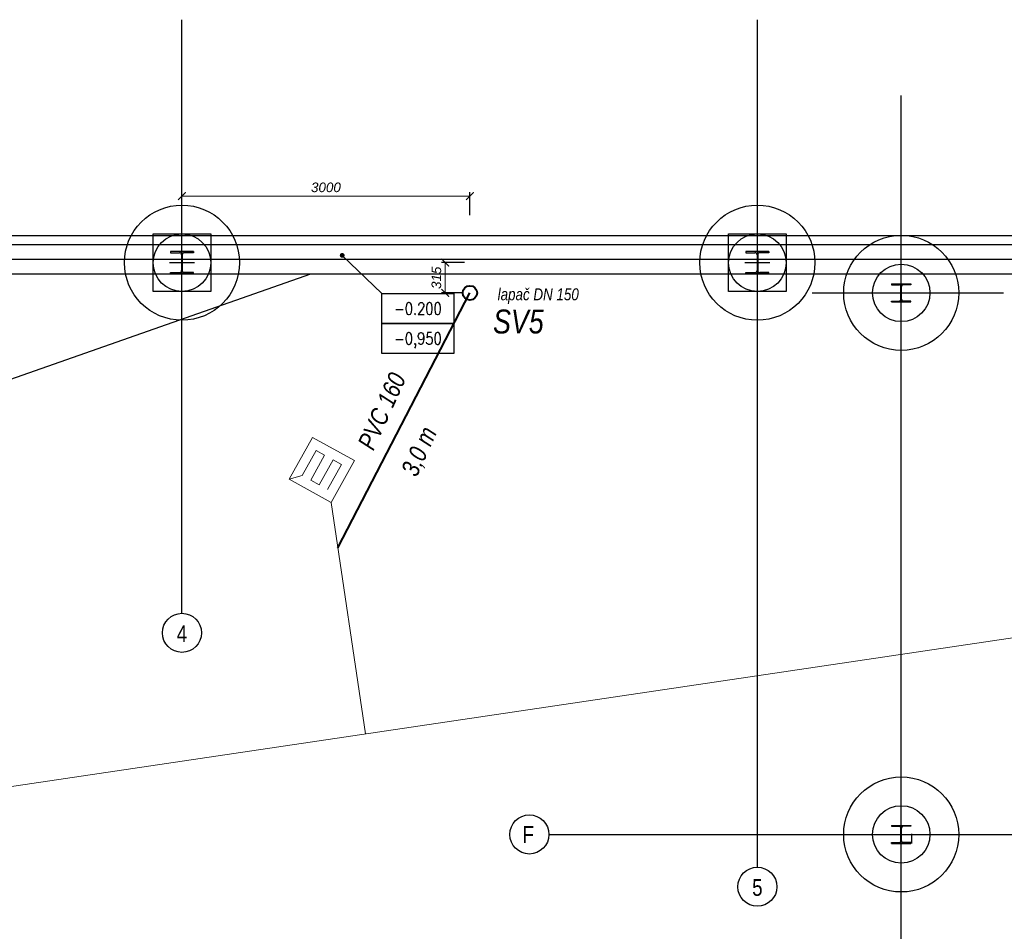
# Model space of a CAD drawing. Header units: millimetres. Extents: x 6435372 to 7248404, y 1559872 to 1886246.
# Tile 169 of 208: x 6886337 to 6896604, y 1828556 to 1838067. Entities that reach past the tile are written whole.
import ezdxf
from ezdxf.enums import TextEntityAlignment as Align

# ---------------------------------------------------------------- set-up
doc = ezdxf.new("R2010")
doc.units = ezdxf.units.MM
for name, color, linetype, lineweight in [('CKKOTY_VYS', 3, 'Continuous', 25), ('OstKanDest', 32, '626B', 13), ('Vrstva 34', 7, 'Continuous', 0), ('ZTI-DEŠŤOVÁ-KANALIZACE', 210, 'KANALIZACE', 40)]:
    doc.layers.add(name, color=color, linetype=linetype, lineweight=lineweight)
for name, color, linetype in [('matrice základy', 193, 'Continuous'), ('ZTI_KAN-POPIS', 7, 'Continuous'), ('ZTI_KAN_popis', 7, 'Continuous'), ('ZTI_POPIS', 7, 'Continuous')]:
    doc.layers.add(name, color=color, linetype=linetype)
doc.styles.add('ARIAL', font='arial.ttf')
doc.styles.add('INDRA', font='ariali.ttf')
doc.styles.get("Standard").update_dxf_attribs({"font": 'romans.shx'})
doc.linetypes.add('626B', pattern='A,5,-2,5,-5.5,[150,stn.shx,S=0.1,R=0,X=0,Y=0],-5.5,5,-2', length=30)
doc.linetypes.add('KANALIZACE', pattern='A,30,-3.5,["C",Standard,S=2.54,R=0,X=-3.81,Y=-1.27],-0.001', length=33.501)
doc.dimstyles.new('CADKON', dxfattribs={"dimscale": 100, "dimtxt": 2.2, "dimasz": 2.5, "dimexe": 1.8, "dimexo": 5, "dimgap": 0.6, "dimtad": 1, "dimrnd": 1, "dimtxsty": 'Standard', "dimblk1": 'OBLIQUE', "dimblk2": 'OBLIQUE', "dimsah": 1, "dimcen": 2.5, "dimadec": 1, "dimazin": 2, "dimtfac": 1, "dimtdec": 4, "dimtix": 1, "dimtmove": 2, "dimatfit": 3, "dimldrblk": 'OPEN30', "dimfxl": 5, "dimfxlon": 1, "dimtolj": 1, "dimarcsym": 0})
doc.dimstyles.new('INDRA', dxfattribs={"dimscale": 40, "dimtxt": 2.5, "dimasz": 2, "dimexe": 1, "dimexo": 2, "dimgap": 1, "dimtad": 1, "dimdec": 0, "dimrnd": 5, "dimzin": 4, "dimdsep": 46, "dimtxsty": 'INDRA', "dimblk": 'ARCHTICK', "dimcen": 0, "dimclrd": 256, "dimclre": 256, "dimclrt": 256, "dimadec": 0, "dimazin": 0, "dimtfac": 1, "dimtdec": 0, "dimtix": 1, "dimtmove": 0, "dimatfit": 3, "dimfxl": 5, "dimfxlon": 1, "dimtzin": 0, "dimlwd": 0, "dimlwe": 25, "dimarcsym": 0})

# ---------------------------------------------------------------- blocks, each defined once
blk = doc.blocks.new('_Oblique')
at = {"color": 0, "lineweight": -2}
blk.add_line((-0.5, -0.5), (0.5, 0.5), dxfattribs=at)
blk = doc.blocks.new('AB2DFOUND_FOOT')
blk.add_lwpolyline([(-3, -2.5), (-3, 0), (3, 0), (3, -2.5), (-3, -2.5)])
blk = doc.blocks.new('AB2DFOUND_HEAD')
blk.add_lwpolyline([(-3, 0), (-3, 2.5), (3, 2.5), (3, 0), (-3, 0)])
blk = doc.blocks.new('CK_S_EXT_HEAHEA240')
for p, q in [((-120, 115), (120, 115)), ((-120, 115), (-120, 103)), ((-120, 103), (-24.75, 103)), ((120, 103), (24.75, 103)), ((120, 115), (120, 103)), ((-3.75, -82), (-3.75, 82)), ((3.75, -82), (3.75, 82)), ((-120, -115), (-120, -103)), ((-120, -103), (-24.75, -103)), ((-120, -115), (120, -115)), ((120, -103), (24.75, -103)), ((120, -115), (120, -103))]:
    blk.add_line(p, q)
for centre, start, end in [((-24.75, 82), 0, 90), ((24.75, 82), 90, 180), ((-24.75, -82), 270, 0), ((24.75, -82), 180, 270)]:
    blk.add_arc(centre, 21, start, end)
blk = doc.blocks.new('CK_S_EXT_HEAHEA200')
for p, q in [((-100, 95), (100, 95)), ((-100, 95), (-100, 85)), ((-100, 85), (-21.25, 85)), ((-3.25, -67), (-3.25, 67)), ((3.25, -67), (3.25, 67)), ((100, 85), (21.25, 85)), ((100, 95), (100, 85)), ((-100, -95), (-100, -85)), ((-100, -85), (-21.25, -85)), ((-100, -95), (100, -95)), ((100, -85), (21.25, -85)), ((100, -95), (100, -85))]:
    blk.add_line(p, q)
for centre, start, end in [((-21.25, 67), 0, 90), ((21.25, 67), 90, 180), ((-21.25, -67), 270, 0), ((21.25, -67), 180, 270)]:
    blk.add_arc(centre, 18, start, end)
blk = doc.blocks.new('Z630')
at = {"layer": 'Vrstva 34', "color": 32, "linetype": 'Continuous', "lineweight": 0}
for p, q in [((-0.25, 0.25), (-0.25, -0.25)), ((0.25, 0.25), (-0.25, 0.25)), ((-0.25, 0.25), (-0.15, 0.15)), ((0.25, -0.25), (0.25, 0.25)), ((-0.15, 0.15), (0.15, 0.15)), ((0.15, 0.15), (0.15, 0.05)), ((0.15, 0.05), (-0.15, 0.05)), ((-0.15, 0.05), (-0.15, -0.05)), ((-0.15, -0.05), (0.15, -0.05)), ((0.15, -0.05), (0.15, -0.15)), ((0.15, -0.15), (-0.15, -0.15)), ((-0.25, -0.25), (0.25, -0.25))]:
    blk.add_line(p, q, dxfattribs=at)
blk = doc.blocks.new('_ArchTick')
at = {"color": 0, "linetype": 'ByBlock', "const_width": 0.15}
blk.add_lwpolyline([(-0.5, -0.5), (0.5, 0.5)], dxfattribs=at)
blk = doc.blocks.new('*D1287')
at = {"layer": 'DEFPOINTS', "color": 0, "ltscale": 400, "transparency": 16777216}
for p in [(6888029, 1836226), (6891031, 1835217), (6888029, 1834822)]:
    blk.add_point(p, dxfattribs=at)
at = {"layer": 'ZTI_KAN_popis', "lineweight": 25, "ltscale": 400, "transparency": 16777216}
for p, q in [((6888029, 1836026), (6888029, 1836266)), ((6891031, 1836026), (6891031, 1836266))]:
    blk.add_line(p, q, dxfattribs=at)
at = {"layer": 'ZTI_KAN_popis', "lineweight": 0, "ltscale": 400, "transparency": 16777216}
blk.add_line((6891031, 1836226), (6888029, 1836226), dxfattribs=at)
at = {"layer": 'ZTI_KAN_popis', "lineweight": 0, "ltscale": 400, "transparency": 16777216, "xscale": 80, "yscale": 80, "zscale": 80, "rotation": 180}
blk.add_blockref('_ArchTick', (6888029, 1836226), dxfattribs=at)
at = {"layer": 'ZTI_KAN_popis', "lineweight": 0, "ltscale": 400, "transparency": 16777216, "xscale": 80, "yscale": 80, "zscale": 80}
blk.add_blockref('_ArchTick', (6891031, 1836226), dxfattribs=at)
at = {"layer": 'ZTI_KAN_popis', "ltscale": 400, "transparency": 16777216, "insert": (6889530, 1836317), "char_height": 100, "attachment_point": 5, "style": 'INDRA'}
blk.add_mtext('3000', dxfattribs=at)
blk = doc.blocks.new('*D1288')
at = {"layer": 'DEFPOINTS', "color": 0, "ltscale": 400, "transparency": 16777216}
for p in [(6890774, 1835532), (6893899, 1835532), (6891031, 1835217)]:
    blk.add_point(p, dxfattribs=at)
at = {"layer": 'ZTI_KAN_popis', "lineweight": 25, "ltscale": 400, "transparency": 16777216}
for p, q in [((6890974, 1835532), (6890734, 1835532)), ((6890951, 1835217), (6890734, 1835217))]:
    blk.add_line(p, q, dxfattribs=at)
at = {"layer": 'ZTI_KAN_popis', "lineweight": 0, "ltscale": 400, "transparency": 16777216}
blk.add_line((6890774, 1835217), (6890774, 1835532), dxfattribs=at)
at = {"layer": 'ZTI_KAN_popis', "lineweight": 0, "ltscale": 400, "transparency": 16777216, "xscale": 80, "yscale": 80, "zscale": 80}
for p, rotation in [((6890774, 1835532), 90), ((6890774, 1835217), 270)]:
    blk.add_blockref('_ArchTick', p, dxfattribs=dict(at, rotation=rotation))
at = {"layer": 'ZTI_KAN_popis', "ltscale": 400, "transparency": 16777216, "insert": (6890682, 1835374), "char_height": 100, "attachment_point": 5, "rotation": 90, "style": 'INDRA'}
blk.add_mtext('315', dxfattribs=at)

msp = doc.modelspace()

# ---------------------------------------------------------------- linework, layer by layer
at = {"layer": 'matrice základy'}
for p, q in [((6888028.8, 1831874.2), (6888028.8, 1838066.8)), ((6894028.8, 1829225.3), (6894028.8, 1838066.8)), ((6895528.8, 1822630.9), (6895528.8, 1837274.1)), ((6906748.8, 1835716.8), (6870208.8, 1835716.8)), ((6870308.8, 1835816.8), (6911748.8, 1835816.8)), ((6888028.8, 1835656.8), (6888028.8, 1835406.8)), ((6894028.8, 1835656.8), (6894028.8, 1835406.8)), ((6866299.4, 1835566.8), (6913028.8, 1835566.8)), ((6888158.8, 1835531.8), (6887898.8, 1835531.8)), ((6894158.8, 1835531.8), (6893898.8, 1835531.8)), ((6869908.8, 1835416.8), (6906748.8, 1835416.8)), ((6869908.8, 1835416.8), (6912148.8, 1835416.8)), ((6883146.6, 1833229.9), (6889373.6, 1835416.8)), ((6895528.8, 1835111.8), (6895528.8, 1835321.8)), ((6894598.9, 1835216.8), (6896594.9, 1835216.8)), ((6895418.8, 1835216.8), (6895638.8, 1835216.8)), ((6895528.8, 1829461.8), (6895528.8, 1829671.8)), ((6891855.2, 1829566.8), (6913028.8, 1829566.8)), ((6895418.8, 1829566.8), (6895638.8, 1829566.8)), ((6895638.8, 1829471.8), (6895638.8, 1829571.8))]:
    msp.add_line(p, q, dxfattribs=at)
for points in [[(6887728.8, 1835831.8), (6888328.8, 1835831.8), (6888328.8, 1835231.8), (6887728.8, 1835231.8)], [(6893728.8, 1835831.8), (6894328.8, 1835831.8), (6894328.8, 1835231.8), (6893728.8, 1835231.8)]]:
    msp.add_lwpolyline(points, close=True, dxfattribs=at)
for centre, radius in [((6888028.8, 1835531.8), 600), ((6894028.8, 1835531.8), 600), ((6888028.8, 1835531.8), 300), ((6894028.8, 1835531.8), 300), ((6895528.8, 1835216.8), 600), ((6895528.8, 1835216.8), 300), ((6888028.8, 1831670.2), 203.9), ((6895528.8, 1829566.8), 600), ((6895528.8, 1829566.8), 300), ((6891651.2, 1829566.8), 203.9), ((6894028.8, 1829021.4), 203.9)]:
    msp.add_circle(centre, radius, dxfattribs=at)
at = {"layer": 'OstKanDest', "ltscale": 25}
for p, q in [((6880226.9, 1829169.5), (6906499.3, 1833078.4)), ((6889584.8, 1833029.3), (6889944, 1830615.3))]:
    msp.add_line(p, q, dxfattribs=at)
at = {"layer": 'ZTI-DEŠŤOVÁ-KANALIZACE', "ltscale": 50}
msp.add_line((6889655.2, 1832555.9), (6891031.2, 1835216.8), dxfattribs=at)
at = {"layer": 'ZTI-DEŠŤOVÁ-KANALIZACE', "ltscale": 400}
msp.add_circle((6891031.2, 1835216.8), 75, dxfattribs=at)

# ---------------------------------------------------------------- block references
at = {"layer": 'matrice základy', "rotation": 180}
for p in [(6888028.8, 1835531.8), (6894028.8, 1835531.8)]:
    msp.add_blockref('CK_S_EXT_HEAHEA240', p, dxfattribs=at)
at = {"layer": 'matrice základy'}
for p in [(6895528.8, 1835216.8), (6895528.8, 1829566.8)]:
    msp.add_blockref('CK_S_EXT_HEAHEA200', p, dxfattribs=at)
ref = msp.add_blockref('AB2DFOUND_HEAD', (6890489.2, 1834896.4), dxfattribs=dict(at, xscale=125, yscale=125, zscale=125))
ref.add_attrib('HEIGHT', '-0.200', dxfattribs={"layer": 'CKKOTY_VYS', "height": 125, "width": 0.8}).set_placement((6890489.2, 1835052.6), align=Align.MIDDLE_CENTER)
ref = msp.add_blockref('AB2DFOUND_FOOT', (6890489.2, 1834896.4), dxfattribs=dict(at, xscale=125, yscale=125, zscale=125))
ref.add_attrib('HEIGHT', '-0,950', dxfattribs={"layer": 'CKKOTY_VYS', "height": 125, "width": 0.8}).set_placement((6890489.2, 1834740.1), align=Align.MIDDLE_CENTER)
at = {"layer": 'Vrstva 34', "color": 32, "linetype": 'Continuous', "lineweight": 0, "xscale": 999.9953433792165, "yscale": 999.9953433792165, "zscale": 999.9953433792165, "rotation": 60.99999999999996}
msp.add_blockref('Z630', (6889487.4, 1833369.2), dxfattribs=at)

# ---------------------------------------------------------------- texts
at = {"layer": 'matrice základy', "style": 'ARIAL', "width": 0.8}
for s, p in [('4', (6888028.8, 1831661.8)), ('F', (6891639.7, 1829566.8)), ('5', (6894028.8, 1829012.9))]:
    msp.add_text(s, height=175, dxfattribs=at).set_placement(p, align=Align.MIDDLE)
at = {"layer": 'ZTI-DEŠŤOVÁ-KANALIZACE', "ltscale": 400, "style": 'INDRA', "width": 0.8}
msp.add_text('SV5', height=250, dxfattribs=at).set_placement((6891272.7, 1834793.1))
at = {"layer": 'ZTI_KAN-POPIS', "ltscale": 400, "style": 'INDRA', "width": 0.8}
for s, p in [('PVC 160', (6890025.1, 1833562.4)), ('3,0 m', (6890476.5, 1833287.1))]:
    msp.add_text(s, height=187.5, rotation=65.67063, dxfattribs=at).set_placement(p)
at = {"layer": 'ZTI_POPIS', "linetype": 'Continuous', "style": 'INDRA', "width": 0.8}
msp.add_text('lapač DN 150', height=125, dxfattribs=at).set_placement((6891320.6, 1835139.4))

# ---------------------------------------------------------------- dimensions: what is measured, and where the dimension line sits
at = {"layer": 'ZTI_KAN_popis', "ltscale": 400}
dim = msp.add_linear_dim(base=(6888028.8, 1836225.8), p1=(6891031.2, 1835216.8), p2=(6888028.8, 1834821.8), dimstyle='INDRA', dxfattribs=at)
dim.commit()
dim.dimension.update_dxf_attribs({"geometry": '*D1287', "text_midpoint": (6889530, 1836316.9)})
dim = msp.add_linear_dim(base=(6890773.5, 1835531.8), p1=(6891031.2, 1835216.8), p2=(6893898.8, 1835531.8), angle=90, dimstyle='INDRA', dxfattribs=at)
dim.commit()
dim.dimension.update_dxf_attribs({"geometry": '*D1288', "text_midpoint": (6890682.5, 1835374.3)})

# ---------------------------------------------------------------- leaders
at = {"layer": 'matrice základy'}
msp.add_leader([(6889699.7, 1835607.9), (6890114.2, 1835208.9)], dimstyle='CADKON', override={"dimscale": 50, "dimasz": 1, "dimldrblk": 'Dot'}, dxfattribs=at)

doc.saveas('drawing.dxf')
